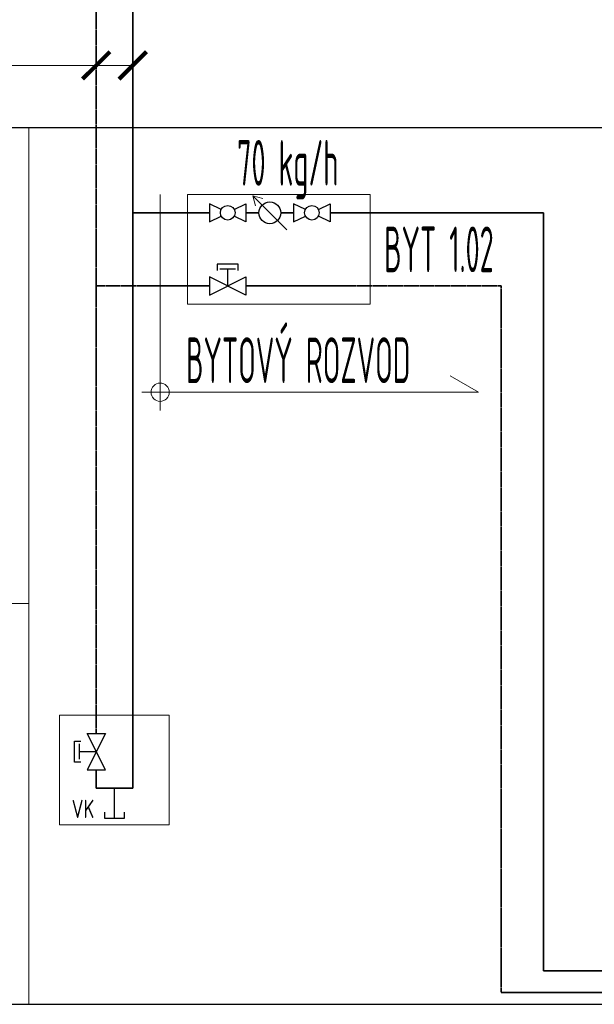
# Model space of a CAD drawing. Header units: millimetres. Extents: x -727 to 69715, y -15705 to 98123.
# Tile 114 of 256: x 33172 to 34744, y -15705 to -13009. Entities that reach past the tile are written whole.
import ezdxf
from ezdxf.enums import TextEntityAlignment as Align

# ---------------------------------------------------------------- set-up
doc = ezdxf.new("R2010")
doc.units = ezdxf.units.MM
doc.linetypes.add('phl_thick', pattern=[0])
doc.linetypes.add('VERDECKT', pattern=[9.525, 6.35, -3.175])
for name, color, linetype, lineweight in [('JS_VYT_POPIS - OBECNĚ', 7, 'Continuous', 5), ('UT_KOTY - DIMENZE', 7, 'Continuous', 5), ('UT_POTRUBI - PŘÍVOD', 1, 'Continuous', 35), ('UT_SCHÉMA_POPIS', 7, 'VERDECKT', 5), ('UT_SCHÉMA_PŘÍVOD', 10, 'Continuous', 35), ('UT_SCHÉMA_SYMBOLY', 7, 'Continuous', 25), ('UT_SCHÉMA_ZPÁTEČKA', 172, 'VERDECKT', 35), ('UT_ZAŘÍZENÍ - ZDROJ', 3, 'Continuous', 35), ('VZT_50 POPIS - OBECNE', 7, 'Continuous', 5)]:
    doc.layers.add(name, color=color, linetype=linetype, lineweight=lineweight)
doc.styles.add('ISO 2.5', font='isocp.shx', dxfattribs={"width": 0.8, "height": 2.5})
doc.styles.add('VZT_POPIS', font='isocp.shx', dxfattribs={"width": 0.6, "height": 125})

# ---------------------------------------------------------------- blocks, each defined once
blk = doc.blocks.new('_ArchTick')
at = {"color": 0, "linetype": 'ByBlock', "const_width": 0.15}
blk.add_lwpolyline([(-0.5, -0.5), (0.5, 0.5)], dxfattribs=at)

msp = doc.modelspace()

# ---------------------------------------------------------------- linework, layer by layer
for p, q in [((-727.4, -13304.7), (68024.3, -13304.7)), ((-727.4, -15704.7), (68024.3, -15704.7))]:
    msp.add_line(p, q)
at = {"layer": 'UT_KOTY - DIMENZE'}
for points in [[(32383.3, -13134.4), (33188.4, -13134.4)], [(33381, -13134.4), (33188.4, -13134.4)], [(33481, -13134.4), (33188.4, -13134.4)]]:
    msp.add_lwpolyline(points, dxfattribs=at)
at = {"layer": 'UT_POTRUBI - PŘÍVOD'}
for p, q in [((33690.8, -13538), (33481, -13538)), ((33790.8, -13538), (33826, -13538)), ((34021.2, -13538), (34604.6, -13538)), ((34604.6, -13538), (34604.6, -15612.8)), ((34604.6, -15612.8), (38972.2, -15612.8))]:
    msp.add_line(p, q, dxfattribs=at)
at = {"layer": 'UT_SCHÉMA_PŘÍVOD'}
for p, q in [((33481, -9875.7), (33481, -15113)), ((33921.2, -13538), (33886, -13538)), ((33381, -15113), (33381, -15063)), ((33481, -15113), (33381, -15113))]:
    msp.add_line(p, q, dxfattribs=at)
at = {"layer": 'UT_SCHÉMA_SYMBOLY'}
for p, q in [((33722.9, -13529), (33690.8, -13513)), ((33690.8, -13513), (33690.8, -13563)), ((33758.6, -13529), (33790.8, -13513)), ((33790.8, -13513), (33790.8, -13563)), ((33953.3, -13529), (33921.2, -13513)), ((33921.2, -13513), (33921.2, -13563)), ((33989.1, -13529), (34021.2, -13513)), ((34021.2, -13513), (34021.2, -13563)), ((33690.8, -13563), (33722.9, -13546.9)), ((33790.8, -13563), (33758.6, -13546.9)), ((33921.2, -13563), (33953.3, -13546.9)), ((34021.2, -13563), (33989.1, -13546.9)), ((33769.3, -13678.9), (33712.2, -13678.9)), ((33712.2, -13678.9), (33712.2, -13695.8)), ((33761.7, -13692), (33719.7, -13692)), ((33740.7, -13692), (33740.7, -13738)), ((33769.3, -13695.8), (33769.3, -13678.9)), ((33790.8, -13763), (33690.8, -13713)), ((33690.8, -13763), (33790.8, -13713)), ((33690.8, -13713), (33690.8, -13763)), ((33790.8, -13713), (33790.8, -13763)), ((33321.9, -15041.5), (33321.9, -14984.4)), ((33321.9, -14984.4), (33338.8, -14984.4)), ((33406, -15063), (33356, -14963)), ((33406, -14963), (33356, -15063)), ((33356, -14963), (33406, -14963)), ((33335, -15034), (33335, -14992)), ((33335, -15013), (33381, -15013)), ((33338.8, -15041.5), (33321.9, -15041.5)), ((33356, -15063), (33406, -15063)), ((33431, -15194.8), (33431, -15113)), ((33404, -15178.8), (33404, -15194.8)), ((33404, -15194.8), (33458, -15194.8)), ((33458, -15194.8), (33458, -15178.8))]:
    msp.add_line(p, q, dxfattribs=at)
for centre, radius in [((33740.8, -13538), 20), ((33856, -13538), 30), ((33971.2, -13538), 20)]:
    msp.add_circle(centre, radius, dxfattribs=at)
at = {"layer": 'UT_SCHÉMA_ZPÁTEČKA', "ltscale": 0.3}
for p, q in [((33381, -9788.6), (33381, -14963)), ((33690.8, -13738), (33381, -13738)), ((33790.8, -13738), (34488.8, -13738)), ((34488.8, -13738), (34488.8, -15672.7)), ((34488.8, -15672.7), (38905.1, -15672.7))]:
    msp.add_line(p, q, dxfattribs=at)
at = {"layer": 'UT_ZAŘÍZENÍ - ZDROJ', "linetype": 'Continuous', "lineweight": 5}
for p, q in [((33631, -13788), (33631, -13488)), ((33631, -13488), (34131, -13488)), ((34131, -13488), (34131, -13788)), ((34131, -13788), (33631, -13788)), ((33281, -15213), (33281, -14913)), ((33281, -14913), (33581, -14913)), ((33581, -14913), (33581, -15213)), ((33581, -15213), (33281, -15213))]:
    msp.add_line(p, q, dxfattribs=at)
at = {"layer": 'VZT_50 POPIS - OBECNE', "linetype": 'phl_thick'}
for p, q in [((33196.7, -13304.7), (33196.7, -15704.7)), ((33556, -14079.1), (33556, -13488)), ((33902.2, -13584.2), (33809.7, -13491.7)), ((33809.7, -13491.7), (33836.5, -13498.9)), ((33902.2, -13584.2), (33809.7, -13491.7)), ((33809.7, -13491.7), (33816.9, -13518.5)), ((34427.2, -14029.1), (34349.3, -13984.1)), ((33506, -14029.1), (34427.2, -14029.1)), ((33196.7, -14607.8), (31912.3, -14607.8))]:
    msp.add_line(p, q, dxfattribs=at)
msp.add_circle((33556, -14029.1), 25, dxfattribs=at)

# ---------------------------------------------------------------- block references
at = {"layer": 'UT_KOTY - DIMENZE', "xscale": 75, "yscale": 75, "zscale": 75}
for p in [(33381, -13134.4), (33481, -13134.4)]:
    msp.add_blockref('_ArchTick', p, dxfattribs=at)

# ---------------------------------------------------------------- texts
at = {"layer": 'JS_VYT_POPIS - OBECNĚ', "style": 'VZT_POPIS', "width": 0.5}
msp.add_text('70 kg/h', height=125, dxfattribs=at).set_placement((33905.1, -13501.2), align=Align.BOTTOM_CENTER)
msp.add_text('BYT 1.02', height=125, dxfattribs=at).set_placement((34468.5, -13638), align=Align.MIDDLE_RIGHT)
msp.add_text('BYTOVÝ ROZVOD', height=125, dxfattribs=at).set_placement((34240.8, -14041.6), align=Align.BOTTOM_RIGHT)
at = {"layer": 'UT_SCHÉMA_POPIS', "style": 'ISO 2.5', "width": 0.8}
msp.add_text('VK', height=50, dxfattribs=at).set_placement((33344.9, -15209.8), align=Align.BOTTOM_CENTER)

doc.saveas('drawing.dxf')
